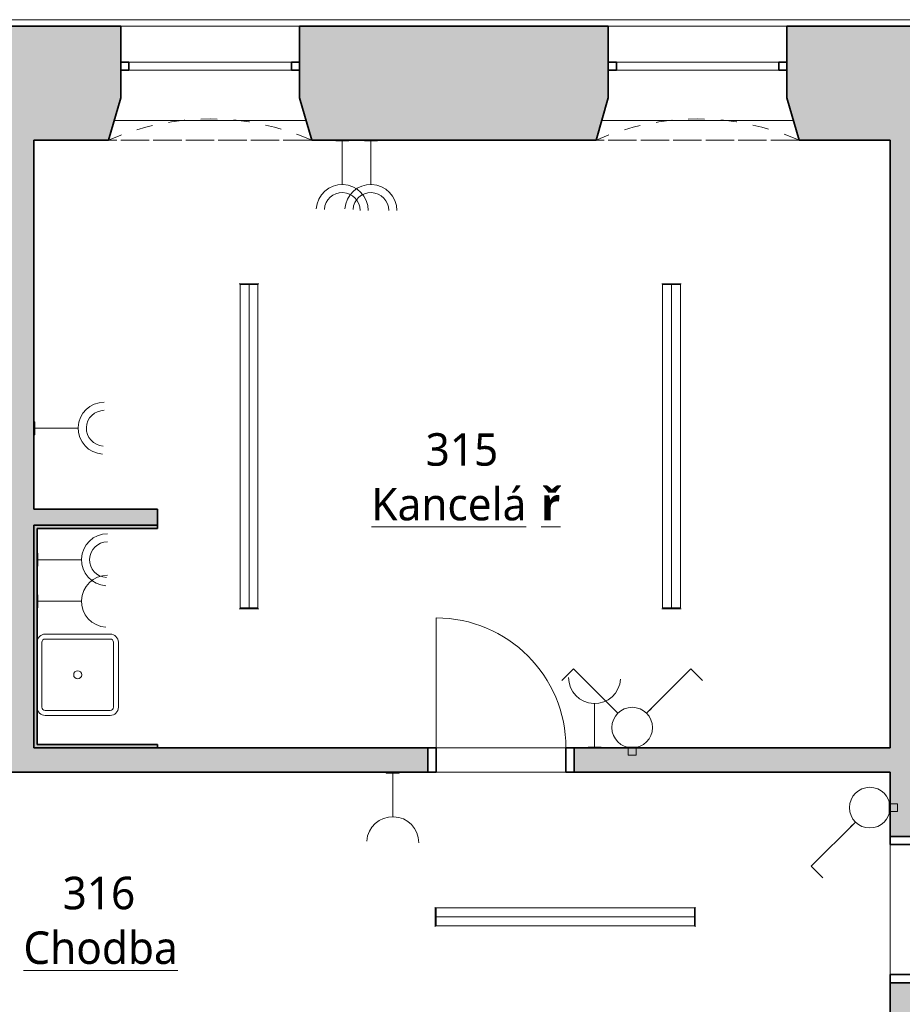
# Model space of a CAD drawing. Header units: metres. Extents: x -0.2 to 46.4, y -4.9 to 28.
# Tile 13 of 15: x 28.7 to 34.1, y 8.7 to 14.8. Entities that reach past the tile are written whole.
import ezdxf

# ---------------------------------------------------------------- set-up
doc = ezdxf.new("R2010")
doc.units = ezdxf.units.M
doc.linetypes.add('AV - Cerch_ 1 tecka 4mm', pattern=[0.006, 0.004, -0.001, 0, -0.001])
doc.layers.add('AV-MISTNOSTI', color=5, linetype='Continuous', lineweight=5, true_color=0x0000ff)
doc.layers.add('AV-TEXTY', color=5, linetype='Continuous', lineweight=13, true_color=0x0000ff)
for name, color, linetype, lineweight in [('AV-SRAFY', 7, 'Continuous', 35), ('AV-STAVBA', 7, 'Continuous', 18), ('AV-VYBAVENI', 7, 'Continuous', 18)]:
    doc.layers.add(name, color=color, linetype=linetype, lineweight=lineweight)
doc.styles.add('Trebuchet MS_B', font='trebuc.ttf', dxfattribs={"height": 0.2})

# ---------------------------------------------------------------- blocks, each defined once
blk = doc.blocks.new('DO_1-P_Ocel_ - 800x1970_150-917843-3NP')
at = {"layer": 'AV-STAVBA', "color": 254, "true_color": 0xcccccc}
for p, q in [((-0.4, 0.875), (-0.4, 0.075)), ((-0.4, 0.075), (0.4, 0.075)), ((-0.4, -0.075), (0.4, -0.075))]:
    blk.add_line(p, q, dxfattribs=at)
at = {"layer": 'AV-STAVBA', "color": 254, "linetype": 'AV - Cerch_ 1 tecka 4mm', "true_color": 0xcccccc}
for p, q in [((-0.45, 0.075), (0.45, 0.075)), ((-0.4, 0.075), (0.4, 0.075)), ((-0.45, -0.075), (0.45, -0.075)), ((-0.4, -0.075), (0.4, -0.075))]:
    blk.add_line(p, q, dxfattribs=at)
at = {"layer": 'AV-STAVBA', "color": 254, "lineweight": 35, "true_color": 0xcccccc}
for p, q in [((-0.4, 0.075), (-0.45, 0.075)), ((-0.45, 0.075), (-0.45, -0.075)), ((-0.4, -0.075), (-0.4, 0.075)), ((0.45, 0.075), (0.4, 0.075)), ((0.4, 0.075), (0.4, -0.075)), ((0.45, -0.075), (0.45, 0.075)), ((-0.45, -0.075), (-0.4, -0.075)), ((0.4, -0.075), (0.45, -0.075))]:
    blk.add_line(p, q, dxfattribs=at)
at = {"layer": 'AV-STAVBA', "color": 254, "true_color": 0xcccccc}
blk.add_arc((-0.4, 0.075), 0.8, 0, 90, dxfattribs=at)
blk = doc.blocks.new('DO_1-L_Ocel_ - 800x1970_150-925843-3NP')
at = {"layer": 'AV-STAVBA', "color": 254, "true_color": 0xcccccc}
for p, q in [((0.4, 0.875), (0.4, 0.075)), ((-0.4, 0.075), (0.4, 0.075)), ((-0.4, -0.075), (0.4, -0.075))]:
    blk.add_line(p, q, dxfattribs=at)
at = {"layer": 'AV-STAVBA', "color": 254, "linetype": 'AV - Cerch_ 1 tecka 4mm', "true_color": 0xcccccc}
for p, q in [((-0.45, 0.075), (0.45, 0.075)), ((-0.4, 0.075), (0.4, 0.075)), ((-0.45, -0.075), (0.45, -0.075)), ((-0.4, -0.075), (0.4, -0.075))]:
    blk.add_line(p, q, dxfattribs=at)
at = {"layer": 'AV-STAVBA', "color": 254, "lineweight": 35, "true_color": 0xcccccc}
for p, q in [((-0.4, 0.075), (-0.45, 0.075)), ((-0.45, 0.075), (-0.45, -0.075)), ((-0.4, -0.075), (-0.4, 0.075)), ((0.45, 0.075), (0.4, 0.075)), ((0.4, 0.075), (0.4, -0.075)), ((0.45, -0.075), (0.45, 0.075)), ((-0.45, -0.075), (-0.4, -0.075)), ((0.4, -0.075), (0.45, -0.075))]:
    blk.add_line(p, q, dxfattribs=at)
at = {"layer": 'AV-STAVBA', "color": 254, "true_color": 0xcccccc}
blk.add_arc((0.4, 0.075), 0.8, 90, 180, dxfattribs=at)
blk = doc.blocks.new('WI_2-2_bez středního sloupku - 1100x2250-1235385-3NP')
at = {"layer": 'AV-STAVBA', "color": 254, "linetype": 'AV - Cerch_ 1 tecka 4mm', "lineweight": 13, "true_color": 0xcccccc}
for p, q in [((0.55, 0.35), (-0.55, 0.35)), ((0.55, -0.35), (-0.55, -0.35))]:
    blk.add_line(p, q, dxfattribs=at)
at = {"layer": 'AV-STAVBA', "color": 254, "lineweight": 35, "true_color": 0xcccccc}
for p, q in [((-0.5, 0.13), (-0.55, 0.13)), ((-0.5, 0.08), (-0.5, 0.13)), ((0.55, 0.13), (0.5, 0.13)), ((0.5, 0.13), (0.5, 0.08)), ((-0.55, 0.08), (-0.5, 0.08)), ((0.5, 0.08), (0.55, 0.08))]:
    blk.add_line(p, q, dxfattribs=at)
at = {"layer": 'AV-STAVBA', "color": 254, "true_color": 0xcccccc}
for p, q in [((-0.5, 0.13), (0.5, 0.13)), ((0.5, 0.08), (-0.5, 0.08))]:
    blk.add_line(p, q, dxfattribs=at)
blk = doc.blocks.new('GM_Nika se zkoseným ostěním a klenutým nadpražím - 1050x2400-1236735-3NP')
at = {"layer": 'AV-STAVBA', "color": 254, "linetype": 'AV - Cerch_ 1 tecka 4mm', "lineweight": 13, "true_color": 0xcccccc}
for p, q in [((0.55, 0.35), (-0.55, 0.35)), ((0.625, -0.35), (-0.625, -0.35))]:
    blk.add_line(p, q, dxfattribs=at)
blk.add_arc((0, -1.7821), 1.5625, 66.42182, 113.57818, dxfattribs=at)
blk = doc.blocks.new('GM_Nika_zkosené ostění - v800-1258030-3NP')
at = {"layer": 'AV-STAVBA', "color": 254, "linetype": 'AV - Cerch_ 1 tecka 4mm', "lineweight": 13, "true_color": 0xcccccc}
blk.add_line((-0.5, 0.35), (0.75, 0.35), dxfattribs=at)
blk = doc.blocks.new('Koncepční dřez - Dřez-V1-3NP')
at = {"layer": 'AV-VYBAVENI', "color": 254, "true_color": 0xcccccc}
for p, q in [((-0.2, 0.25), (0.2, 0.25)), ((-0.22, 0.2), (-0.22, -0.2)), ((0.2, 0.22), (-0.2, 0.22)), ((0.22, -0.2), (0.22, 0.2)), ((0.25, 0.2), (0.25, -0.2)), ((-0.2, -0.22), (0.2, -0.22)), ((-0.2, -0.25), (0.2, -0.25))]:
    blk.add_line(p, q, dxfattribs=at)
blk.add_circle((0, 0), 0.025, dxfattribs=at)
for centre, radius, start, end in [((-0.2, 0.2), 0.05, 90, 180), ((0.2, 0.2), 0.05, 360, 90), ((-0.2, 0.2), 0.02, 90, 180), ((0.2, 0.2), 0.02, 360, 90), ((-0.2, -0.2), 0.05, 180, 270), ((-0.2, -0.2), 0.02, 180, 270), ((0.2, -0.2), 0.02, 270, 360), ((0.2, -0.2), 0.05, 270, 360)]:
    blk.add_arc(centre, radius, start, end, dxfattribs=at)
blk = doc.blocks.new('Řísma 2NP_ vnitroblok - Řísma 2NP_ vnitroblok-1646675-3NP')
at = {"layer": 'AV-STAVBA', "color": 254, "true_color": 0xcccccc}
for p, q in [((25.2351, 14.789), (39.7648, 14.789)), ((30.3798, 14.7482), (29.2798, 14.7482)), ((33.3798, 14.7482), (32.2798, 14.7482))]:
    blk.add_line(p, q, dxfattribs=at)
blk = doc.blocks.new('D0089 - 1514 - OÚPSŘ_Benešova_rvt-1-3NP')
at = {"layer": 'AV-SRAFY', "lineweight": 5, "true_color": 0xcccccc}
h = blk.add_hatch(color=254, dxfattribs=at)
h.paths.add_polyline_path([(35.7548, 14.0482), (37.3498, 14.0482), (37.4248, 14.3082), (37.4248, 14.7482), (35.6798, 14.7482), (35.6798, 14.3082)])
h.paths.add_polyline_path([(39.2348, 14.0482), (39.2348, 14.7482), (38.5248, 14.7482), (38.5248, 14.3082), (38.5998, 14.0482)])
h.paths.add_polyline_path([(24.9948, 14.0482), (26.0848, 14.0482), (26.0848, 14.7482), (24.8748, 14.7482), (24.8748, 14.0482), (24.9748, 14.0482)])
h.paths.add_polyline_path([(27.5148, 14.0482), (29.2048, 14.0482), (29.2798, 14.3082), (29.2798, 14.7482), (27.5148, 14.7482), (27.5148, 14.3482)])
h.paths.add_polyline_path([(34.5048, 14.0482), (34.5798, 14.3082), (34.5798, 14.7482), (33.3798, 14.7482), (33.3798, 14.3082), (33.4548, 14.0482), (34.1648, 14.0482)])
h.paths.add_polyline_path([(23.8998, 14.0482), (24.4248, 14.0482), (24.4248, 14.7482), (23.8998, 14.7482)])
h.paths.add_polyline_path([(30.4548, 14.0482), (32.2048, 14.0482), (32.2798, 14.3082), (32.2798, 14.7482), (30.3798, 14.7482), (30.3798, 14.3082)])
h.paths.add_polyline_path([(22.8048, 14.0482), (23.1998, 14.0482), (23.1998, 14.7482), (22.6548, 14.7482), (22.6548, 14.0482), (22.7848, 14.0482)])
h.paths.add_polyline_path([(21.8483, 14.0482), (22.2048, 14.0482), (22.2048, 14.7482), (20.9048, 14.7482), (20.9048, 14.2982), (20.9798, 14.0482), (21.7948, 14.0482)])
h.paths.add_polyline_path([(17.7648, 14.0482), (18.5298, 14.0482), (18.6048, 14.2982), (18.6048, 14.7482), (17.7648, 14.7482), (17.7648, 14.0583)])
h.paths.add_polyline_path([(19.9048, 14.2982), (19.9048, 14.7482), (19.6048, 14.7482), (19.6048, 14.2982), (19.8236, 14.2982)])
at = {"layer": 'AV-SRAFY', "lineweight": 18, "true_color": 0xcccccc}
for points in [[(28.7448, 10.3082), (28.7448, 14.0482), (28.5948, 14.0482), (28.5948, 10.3082)], [(29.5048, 11.6782), (29.5048, 11.7782), (28.7448, 11.7782), (28.7448, 11.6782)], [(28.7648, 11.6582), (29.5048, 11.6582), (29.5048, 11.6782), (28.7448, 11.6782), (28.7448, 11.6582)], [(28.7648, 10.3082), (28.7648, 11.6582), (28.7448, 11.6582), (28.7448, 10.3082)], [(29.5048, 10.3082), (29.5048, 10.3282), (28.7648, 10.3282), (28.7648, 10.3082)]]:
    blk.add_hatch(color=254, dxfattribs=at).paths.add_polyline_path(points)
h = blk.add_hatch(color=254, dxfattribs=at)
h.paths.add_polyline_path([(34.0148, 8.3782), (34.1648, 8.3782), (34.1648, 8.8632), (34.0148, 8.8632)])
h.paths.add_polyline_path([(34.1648, 9.7632), (34.1648, 14.0482), (34.0148, 14.0482), (34.0148, 9.7632)])
h = blk.add_hatch(color=254, dxfattribs=at)
h.paths.add_polyline_path([(34.0148, 10.1582), (34.0148, 10.3082), (32.0698, 10.3082), (32.0698, 10.1582)])
h.paths.add_polyline_path([(31.1698, 10.1582), (31.1698, 10.3082), (27.9748, 10.3082), (27.9748, 10.1582)])
h.paths.add_polyline_path([(25.8979, 10.1582), (27.1748, 10.1582), (27.1748, 10.3082), (25.1348, 10.3082), (25.1348, 10.1582)])
h.paths.add_polyline_path([(23.2148, 10.1582), (24.3348, 10.1582), (24.3348, 10.3082), (23.2148, 10.3082)])
h.paths.add_polyline_path([(21.7948, 10.1582), (22.4148, 10.1582), (22.4148, 10.3082), (21.7948, 10.3082)])
at = {"layer": 'AV-STAVBA', "color": 254, "lineweight": 35, "true_color": 0xcccccc}
for p, q in [((29.2798, 14.7482), (27.5148, 14.7482)), ((29.2798, 14.3082), (29.2798, 14.7482)), ((32.2798, 14.7482), (30.3798, 14.7482)), ((30.3798, 14.3082), (30.3798, 14.7482)), ((32.2798, 14.3082), (32.2798, 14.7482)), ((33.3798, 14.7482), (34.5798, 14.7482)), ((33.3798, 14.3082), (33.3798, 14.7482)), ((29.2048, 14.0482), (29.2798, 14.3082)), ((30.4548, 14.0482), (30.3798, 14.3082)), ((32.2048, 14.0482), (32.2798, 14.3082)), ((33.4548, 14.0482), (33.3798, 14.3082)), ((29.2048, 14.0482), (28.7448, 14.0482)), ((28.7448, 11.7782), (28.7448, 14.0482)), ((30.4548, 14.0482), (32.2048, 14.0482)), ((33.4548, 14.0482), (34.0148, 14.0482)), ((34.0148, 14.0482), (34.0148, 10.3082)), ((29.5048, 11.7782), (28.7448, 11.7782)), ((29.5048, 11.6782), (29.5048, 11.7782)), ((28.7448, 10.3082), (28.7448, 11.6782)), ((28.7448, 11.6782), (29.5048, 11.6782)), ((29.5048, 11.6782), (28.7448, 11.6782)), ((28.7448, 11.6782), (28.7448, 11.6582)), ((28.7448, 11.6582), (28.7448, 10.3082)), ((28.7648, 11.6582), (29.5048, 11.6582)), ((28.7648, 10.3282), (28.7648, 11.6582)), ((29.5048, 11.6582), (29.5048, 11.6782)), ((31.1698, 10.3082), (28.7448, 10.3082)), ((28.7448, 10.3082), (28.7648, 10.3082)), ((29.5048, 10.3282), (28.7648, 10.3282)), ((28.7648, 10.3082), (29.5048, 10.3082)), ((29.5048, 10.3082), (29.5048, 10.3282)), ((31.1698, 10.1582), (31.1698, 10.3082)), ((34.0148, 10.3082), (32.0698, 10.3082)), ((32.0698, 10.3082), (32.0698, 10.1582)), ((27.9748, 10.1582), (31.1698, 10.1582)), ((32.0698, 10.1582), (34.0148, 10.1582)), ((34.0148, 10.1582), (34.0148, 9.7632)), ((34.0148, 9.7632), (34.1648, 9.7632)), ((34.1648, 8.8632), (34.0148, 8.8632)), ((34.0148, 8.8632), (34.0148, 8.3782))]:
    blk.add_line(p, q, dxfattribs=at)
at = {"layer": 'AV-STAVBA', "color": 254, "true_color": 0xcccccc}
for p, q in [((29.2394, 14.1682), (30.4202, 14.1682)), ((32.2394, 14.1682), (33.4202, 14.1682)), ((31.2198, 10.3082), (32.0198, 10.3082)), ((32.0198, 10.1582), (31.2198, 10.1582)), ((34.0148, 8.9132), (34.0148, 9.7132))]:
    blk.add_line(p, q, dxfattribs=at)
at = {"layer": 'AV-STAVBA', "color": 254, "lineweight": 18, "true_color": 0xcccccc}
for name, p in [('Řísma 2NP_ vnitroblok - Řísma 2NP_ vnitroblok-1646675-3NP', (0, 0)), ('GM_Nika se zkoseným ostěním a klenutým nadpražím - 1050x2400-1236735-3NP', (29.8298, 14.3982)), ('WI_2-2_bez středního sloupku - 1100x2250-1235385-3NP', (29.8298, 14.3982)), ('GM_Nika se zkoseným ostěním a klenutým nadpražím - 1050x2400-1236735-3NP', (32.8298, 14.3982)), ('WI_2-2_bez středního sloupku - 1100x2250-1235385-3NP', (32.8298, 14.3982)), ('DO_1-P_Ocel_ - 800x1970_150-917843-3NP', (31.6198, 10.2332))]:
    blk.add_blockref(name, p, dxfattribs=at)
for name, p, rotation in [('GM_Nika_zkosené ostění - v800-1258030-3NP', (29.9548, 14.3982), 180), ('GM_Nika_zkosené ostění - v800-1258030-3NP', (32.9548, 14.3982), 180), ('DO_1-L_Ocel_ - 800x1970_150-925843-3NP', (34.0898, 9.3132), 269.9999999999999)]:
    blk.add_blockref(name, p, dxfattribs=dict(at, rotation=rotation))
at = {"layer": 'AV-VYBAVENI', "color": 254, "lineweight": 18, "true_color": 0xcccccc}
blk.add_blockref('Koncepční dřez - Dřez-V1-3NP', (29.0148, 10.7582), dxfattribs=at)
blk = doc.blocks.new('EF_Zásuvka - Dvojzásuvka-V4-3NP')
at = {"layer": 'AV-STAVBA'}
for p, q in [((28.801, 1.0132), (28.881, 1.0132)), ((28.801, 1.0082), (28.801, 1.0132)), ((28.811, 1.0132), (28.871, 1.0132)), ((28.871, 1.0132), (28.811, 1.0132)), ((28.811, 1.0132), (28.871, 1.0132)), ((28.871, 1.0132), (28.811, 1.0132)), ((28.866, 1.0132), (28.816, 1.0132)), ((28.866, 1.0132), (28.816, 1.0132)), ((28.859, 1.0132), (28.821, 1.0132)), ((28.859, 1.0132), (28.821, 1.0132)), ((28.859, 1.0132), (28.821, 1.0132)), ((28.859, 1.0132), (28.821, 1.0132)), ((28.8285, 1.0132), (28.8322, 1.0132)), ((28.8285, 1.0132), (28.8322, 1.0132)), ((28.8298, 1.0132), (28.8335, 1.0132)), ((28.8298, 1.0132), (28.8335, 1.0132)), ((28.8422, 1.0132), (28.8385, 1.0132)), ((28.8422, 1.0132), (28.8385, 1.0132)), ((28.8472, 1.0132), (28.8435, 1.0132)), ((28.8472, 1.0132), (28.8435, 1.0132)), ((28.8509, 1.0132), (28.8471, 1.0132)), ((28.8509, 1.0132), (28.8471, 1.0132)), ((28.8522, 1.0132), (28.8485, 1.0132)), ((28.8522, 1.0132), (28.8485, 1.0132)), ((28.881, 1.0132), (28.881, 1.0082))]:
    blk.add_line(p, q, dxfattribs=at)
blk = doc.blocks.new('EF_Zásuvka - Jednozásuvka-840808-3NP')
at = {"layer": 'AV-STAVBA'}
for p, q in [((1.3221, 8.3932), (1.4021, 8.3932)), ((1.3221, 8.3882), (1.3221, 8.3932)), ((1.3321, 8.3932), (1.3921, 8.3932)), ((1.3921, 8.3932), (1.3321, 8.3932)), ((1.3321, 8.3932), (1.3921, 8.3932)), ((1.3871, 8.3932), (1.3371, 8.3932)), ((1.3801, 8.3932), (1.3421, 8.3932)), ((1.3801, 8.3932), (1.3421, 8.3932)), ((1.3496, 8.3932), (1.3533, 8.3932)), ((1.3496, 8.3932), (1.3533, 8.3932)), ((1.3633, 8.3932), (1.3596, 8.3932)), ((1.3633, 8.3932), (1.3596, 8.3932)), ((1.3733, 8.3932), (1.3696, 8.3932)), ((1.3733, 8.3932), (1.3696, 8.3932)), ((1.4021, 8.3932), (1.4021, 8.3882))]:
    blk.add_line(p, q, dxfattribs=at)
blk = doc.blocks.new('EF_Vypínač - Jednoklapka-835338-3NP')
at = {"layer": 'AV-STAVBA'}
for p, q in [((2.934, 5.9632), (3.014, 5.9632)), ((2.934, 5.9582), (2.934, 5.9632)), ((3.014, 5.9582), (2.934, 5.9582)), ((3.004, 5.9632), (2.944, 5.9632)), ((2.944, 5.9632), (3.004, 5.9632)), ((2.95, 5.9132), (2.95, 5.9582)), ((2.998, 5.9582), (2.998, 5.9132)), ((3.014, 5.9632), (3.014, 5.9582)), ((2.998, 5.9132), (2.95, 5.9132))]:
    blk.add_line(p, q, dxfattribs=at)
blk = doc.blocks.new('EF_Vypínač - Dvojklapka-835340-3NP')
at = {"layer": 'AV-STAVBA'}
for p, q in [((1.1003, 8.3932), (1.1803, 8.3932)), ((1.1003, 8.3882), (1.1003, 8.3932)), ((1.1803, 8.3882), (1.1003, 8.3882)), ((1.1703, 8.3932), (1.1103, 8.3932)), ((1.1103, 8.3932), (1.1703, 8.3932)), ((1.1163, 8.3432), (1.1163, 8.3882)), ((1.1643, 8.3882), (1.1643, 8.3432)), ((1.1803, 8.3932), (1.1803, 8.3882)), ((1.1643, 8.3432), (1.1163, 8.3432))]:
    blk.add_line(p, q, dxfattribs=at)
blk = doc.blocks.new('LF_Závěsné lineární svítidlo - 1600x120-926339-3NP')
at = {"layer": 'AV-STAVBA', "color": 5, "true_color": 0x0000ff}
for p, q in [((-0.8, -0.06), (-0.8, 0.06)), ((0.8, 0), (-0.8, 0)), ((-0.795, -0.055), (-0.795, 0.055)), ((-0.795, 0.055), (0.795, 0.055)), ((0.795, 0.055), (0.795, -0.055)), ((0.8, 0.06), (0.8, -0.06)), ((0.795, -0.055), (-0.795, -0.055))]:
    blk.add_line(p, q, dxfattribs=at)
blk = doc.blocks.new('LF_Závěsné lineární svítidlo - 2000x120-927625-3NP')
at = {"layer": 'AV-STAVBA', "color": 5, "true_color": 0x0000ff}
for p, q in [((-1, -0.06), (-1, 0.06)), ((1, 0), (-1, 0)), ((-0.995, -0.055), (-0.995, 0.055)), ((-0.995, 0.055), (0.995, 0.055)), ((0.995, 0.055), (0.995, -0.055)), ((1, 0.06), (1, -0.06)), ((0.995, -0.055), (-0.995, -0.055))]:
    blk.add_line(p, q, dxfattribs=at)

msp = doc.modelspace()

# ---------------------------------------------------------------- linework, layer by layer
at = {"layer": 'AV-TEXTY', "lineweight": 5}
for p, q in [((30.6429, 13.775), (30.6429, 14.0482)), ((30.8192, 13.775), (30.8192, 14.0482)), ((29.0179, 12.2754), (28.7448, 12.2754)), ((29.0379, 11.4662), (28.7648, 11.4662)), ((29.0379, 11.2104), (28.7648, 11.2104)), ((32.0662, 10.7942), (31.9943, 10.7223)), ((32.3389, 10.5216), (32.0662, 10.7942)), ((32.5157, 10.5216), (32.7883, 10.7942)), ((32.7883, 10.7942), (32.8602, 10.7223)), ((32.1958, 10.5814), (32.1958, 10.3082)), ((32.5157, 10.5216), (32.5454, 10.5513)), ((30.9538, 9.885), (30.9538, 10.1582)), ((33.8014, 9.8523), (33.5287, 9.5797)), ((33.8014, 9.8523), (33.7717, 9.8226)), ((33.5287, 9.5797), (33.6007, 9.5078))]:
    msp.add_line(p, q, dxfattribs=at)
for centre in [(32.4273, 10.4332), (33.8898, 9.9407)]:
    msp.add_circle(centre, 0.125, dxfattribs=at)
for centre, radius, start, end in [((30.6429, 13.615), 0.16, 360, 176.41054), ((30.8192, 13.615), 0.16, 360, 176.41054), ((30.6429, 13.615), 0.11, 0, 176.41054), ((30.8192, 13.615), 0.11, 0, 176.41054), ((29.1779, 12.2754), 0.16, 90, 266.41054), ((29.1779, 12.2754), 0.11, 90, 266.41054), ((29.1979, 11.4662), 0.16, 90, 266.41054), ((29.1979, 11.4662), 0.11, 90, 266.41054), ((29.1979, 11.2104), 0.16, 90, 266.41054), ((32.1958, 10.7414), 0.16, 180, 356.41054), ((30.9538, 9.725), 0.16, 360, 176.41054)]:
    msp.add_arc(centre, radius, start, end, dxfattribs=at)

# ---------------------------------------------------------------- block references
at = {"lineweight": 5}
msp.add_blockref('D0089 - 1514 - OÚPSŘ_Benešova_rvt-1-3NP', (0, 0), dxfattribs=at)
at = {"layer": 'AV-STAVBA'}
for name, p, rotation in [('EF_Zásuvka - Dvojzásuvka-V4-3NP', (59.4838, 15.0564), 180), ('EF_Zásuvka - Dvojzásuvka-V4-3NP', (59.6602, 15.0564), 180), ('EF_Zásuvka - Dvojzásuvka-V4-3NP', (27.7366, 41.1164), 270), ('EF_Zásuvka - Dvojzásuvka-V4-3NP', (27.7566, 40.3071), 270.0000000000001), ('EF_Zásuvka - Jednozásuvka-840808-3NP', (20.3766, 12.5725), 270.0000000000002), ('EF_Zásuvka - Jednozásuvka-840808-3NP', (32.3158, 18.5464), 180), ('EF_Vypínač - Jednoklapka-835338-3NP', (39.973, 6.9667), 90.0000000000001)]:
    msp.add_blockref(name, p, dxfattribs=dict(at, rotation=rotation))
at = {"layer": 'AV-STAVBA', "color": 5, "true_color": 0x0000ff, "extrusion": (0, 0, -1)}
for name, p, rotation in [('LF_Závěsné lineární svítidlo - 2000x120-927625-3NP', (-30.0692, 12.1642), 269.9999999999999), ('LF_Závěsné lineární svítidlo - 2000x120-927625-3NP', (-32.6692, 12.1642), 269.9999999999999), ('LF_Závěsné lineární svítidlo - 1600x120-926339-3NP', (-32.0148, 9.2682), 180)]:
    msp.add_blockref(name, p, dxfattribs=dict(at, rotation=rotation))
at = {"layer": 'AV-STAVBA'}
for name, p in [('EF_Zásuvka - Jednozásuvka-840808-3NP', (30.8337, 1.92)), ('EF_Vypínač - Dvojklapka-835340-3NP', (31.287, 1.92))]:
    msp.add_blockref(name, p, dxfattribs=at)

# ---------------------------------------------------------------- texts
at = {"layer": 'AV-MISTNOSTI', "char_height": 0.2, "attachment_point": 1, "style": 'Trebuchet MS_B'}
for s, insert, width in [('315', (31.1559, 12.2447), 0.601266), ('\\LKancelá', (30.8219, 11.9084), 1.266666), ('\\L\\fTrebuchet MS|b1|i0|c238|p34|;\\Lř', (31.867, 11.9084), 0.144304), ('316', (28.9218, 9.5153), 0.601266), ('\\LChodba', (28.6803, 9.179), 1.186497)]:
    msp.add_mtext(s, dxfattribs=dict(at, insert=insert, width=width))

doc.saveas('drawing.dxf')
